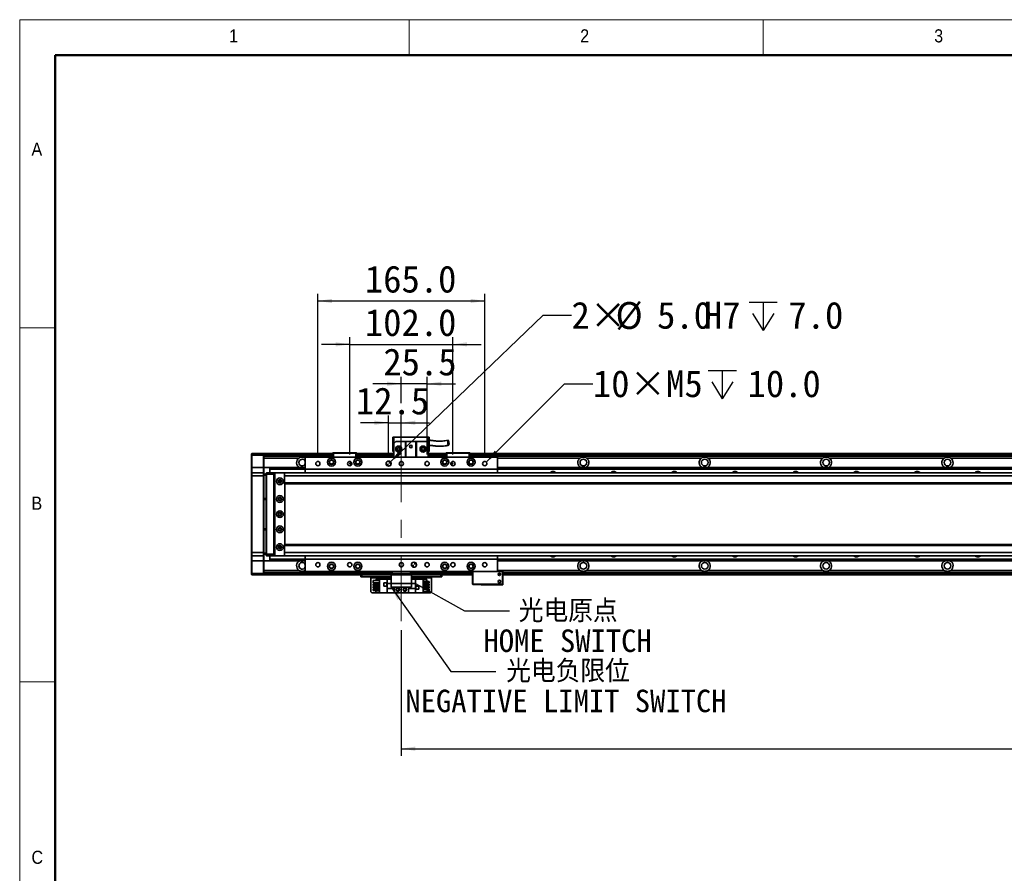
# Model space of a CAD drawing. Header units: millimetres. Extents: x 35 to 2905, y 35 to 2044.
# Tile 2 of 9: x 35 to 1008, y 1200 to 2044. Entities that reach past the tile are written whole.
import ezdxf

# ---------------------------------------------------------------- set-up
doc = ezdxf.new("R2010")
doc.units = ezdxf.units.MM
doc.header["$LTSCALE"] = 7
doc.linetypes.add('CENTERX2', pattern=[20.32, 12.7, -2.54, 2.54, -2.54])
doc.layers.add('黑色实线', color=7, linetype='Continuous')
doc.styles.add('SLDTEXTSTYLE1', font='Gothic.ttf', dxfattribs={"width": 0.913})
doc.styles.add('SLDTEXTSTYLE8', font='txt')
doc.styles.add('SLDTEXTSTYLE9', font='txt', dxfattribs={"bigfont": 'bigfont'})
doc.dimstyles.new('SLDDIMSTYLE0', dxfattribs={"dimtxt": 26.6, "dimasz": 14, "dimexe": 0, "dimexo": 0.0625, "dimgap": 6.65, "dimtad": 2, "dimdec": 1, "dimrnd": 1e-09, "dimzin": 4, "dimdsep": 46, "dimtxsty": 'SLDTEXTSTYLE8', "dimsah": 1, "dimcen": 0.09, "dimadec": 0, "dimazin": 1, "dimtfac": 1, "dimtdec": 1, "dimtmove": 0, "dimatfit": 0, "dimfxl": 0, "dimfrac": 2, "dimtolj": 1, "dimtzin": 12, "dimarcsym": 0})
doc.dimstyles.new('SLDDIMSTYLE1', dxfattribs={"dimtxt": 26.6, "dimasz": 14, "dimexe": 0, "dimexo": 0.0625, "dimgap": 6.65, "dimtad": 2, "dimdec": 1, "dimrnd": 1e-09, "dimzin": 12, "dimdsep": 46, "dimtxsty": 'SLDTEXTSTYLE8', "dimsah": 1, "dimcen": 0.09, "dimadec": 0, "dimazin": 3, "dimtfac": 1, "dimtdec": 1, "dimtmove": 0, "dimatfit": 0, "dimfxl": 0, "dimfrac": 2, "dimtolj": 1, "dimtzin": 12, "dimarcsym": 0})
doc.dimstyles.new('SLDDIMSTYLE3', dxfattribs={"dimtxt": 0.18, "dimasz": 14, "dimexe": 0, "dimexo": 0.0625, "dimgap": 0, "dimtad": 0, "dimtih": 1, "dimtoh": 1, "dimdec": 0, "dimrnd": 1e-09, "dimzin": 0, "dimdsep": 46, "dimtxsty": 'Standard', "dimsah": 1, "dimcen": 0.09, "dimadec": 0, "dimazin": 0, "dimtfac": 14, "dimtdec": 0, "dimtofl": 0, "dimtmove": 0, "dimatfit": 3, "dimfxl": 0, "dimfrac": 2, "dimtolj": 1, "dimtzin": 0, "dimarcsym": 0})
doc.dimstyles.new('SLDDIMSTYLE4', dxfattribs={"dimtxt": 26.6, "dimasz": 14, "dimexe": 0, "dimexo": 0.0625, "dimgap": 6.65, "dimtad": 2, "dimdec": 1, "dimrnd": 1e-09, "dimzin": 4, "dimdsep": 46, "dimtxsty": 'SLDTEXTSTYLE8', "dimsah": 1, "dimcen": 0.09, "dimadec": 0, "dimazin": 1, "dimtfac": 1, "dimtdec": 1, "dimtofl": 0, "dimtmove": 0, "dimatfit": 3, "dimfxl": 0, "dimfrac": 2, "dimtolj": 1, "dimtzin": 12, "dimarcsym": 0})
doc.dimstyles.new('SLDDIMSTYLE5', dxfattribs={"dimtxt": 26.6, "dimasz": 14, "dimexe": 0, "dimexo": 0.0625, "dimgap": 6.65, "dimtad": 0, "dimtih": 1, "dimtoh": 1, "dimdec": 1, "dimrnd": 1e-09, "dimzin": 4, "dimdsep": 46, "dimtxsty": 'SLDTEXTSTYLE8', "dimsah": 1, "dimcen": 0, "dimadec": 0, "dimazin": 1, "dimtfac": 1, "dimtdec": 1, "dimtofl": 0, "dimtmove": 0, "dimatfit": 3, "dimfxl": 0, "dimfrac": 2, "dimtolj": 1, "dimtzin": 12, "dimarcsym": 0})
doc.dimstyles.new('SLDDIMSTYLE6', dxfattribs={"dimtxt": 26.6, "dimasz": 14, "dimexe": 0, "dimexo": 0.0625, "dimgap": 6.65, "dimtad": 0, "dimtih": 1, "dimtoh": 1, "dimdec": 1, "dimrnd": 1e-09, "dimzin": 12, "dimdsep": 46, "dimtxsty": 'SLDTEXTSTYLE8', "dimsah": 1, "dimcen": 0, "dimadec": 0, "dimazin": 3, "dimtfac": 1, "dimtdec": 1, "dimtofl": 0, "dimtmove": 0, "dimatfit": 3, "dimfxl": 0, "dimfrac": 2, "dimtolj": 1, "dimtzin": 12, "dimarcsym": 0})

# ---------------------------------------------------------------- blocks, each defined once
blk = doc.blocks.new('_D_7')
at = {"layer": '黑色实线'}
for p, q in [((399.79, 1645.6), (371.79, 1645.6)), ((399.79, 1614.07), (399.79, 1652.6)), ((399.79, 1645.6), (412.29, 1645.6)), ((412.29, 1614.07), (412.29, 1652.6)), ((412.29, 1645.6), (440.29, 1645.6))]:
    blk.add_line(p, q, dxfattribs=at)
for points in [[(399.79, 1645.6), (385.79, 1647.7), (385.79, 1643.5)], [(412.29, 1645.6), (426.29, 1643.5), (426.29, 1647.7)]]:
    blk.add_solid(points, dxfattribs=at)
at = {"layer": '黑色实线', "insert": (367.43, 1680.5), "char_height": 26.6, "attachment_point": 1, "style": 'SLDTEXTSTYLE8'}
blk.add_mtext('12.5', dxfattribs=at)
blk = doc.blocks.new('_D_8')
at = {"layer": '黑色实线'}
for p, q in [((412.29, 1684.13), (384.29, 1684.13)), ((412.29, 1665.02), (412.29, 1691.13)), ((437.79, 1684.13), (412.29, 1684.13)), ((437.79, 1614.07), (437.79, 1691.13)), ((437.79, 1684.13), (465.79, 1684.13))]:
    blk.add_line(p, q, dxfattribs=at)
for points in [[(412.29, 1684.13), (398.29, 1686.23), (398.29, 1682.03)], [(437.79, 1684.13), (451.79, 1682.03), (451.79, 1686.23)]]:
    blk.add_solid(points, dxfattribs=at)
at = {"layer": '黑色实线', "insert": (394.52, 1719.04), "char_height": 26.6, "attachment_point": 1, "style": 'SLDTEXTSTYLE8'}
blk.add_mtext('25.5', dxfattribs=at)
blk = doc.blocks.new('_D_9')
at = {"layer": '黑色实线'}
for p, q in [((361.29, 1723.07), (333.29, 1723.07)), ((361.29, 1614.07), (361.29, 1730.07)), ((361.29, 1723.07), (463.29, 1723.07)), ((463.29, 1614.07), (463.29, 1730.07)), ((463.29, 1723.07), (491.29, 1723.07))]:
    blk.add_line(p, q, dxfattribs=at)
for points in [[(361.29, 1723.07), (347.29, 1725.17), (347.29, 1720.97)], [(463.29, 1723.07), (477.29, 1720.97), (477.29, 1725.17)]]:
    blk.add_solid(points, dxfattribs=at)
at = {"layer": '黑色实线', "insert": (376.3, 1757.97), "char_height": 26.6, "attachment_point": 1, "style": 'SLDTEXTSTYLE8'}
blk.add_mtext('102.0', dxfattribs=at)
blk = doc.blocks.new('_D_10')
at = {"layer": '黑色实线'}
for p, q in [((329.79, 1614.07), (329.79, 1772.99)), ((494.79, 1614.07), (494.79, 1772.99)), ((329.79, 1765.99), (494.79, 1765.99))]:
    blk.add_line(p, q, dxfattribs=at)
for points in [[(329.79, 1765.99), (343.79, 1763.89), (343.79, 1768.09)], [(494.79, 1765.99), (480.79, 1768.09), (480.79, 1763.89)]]:
    blk.add_solid(points, dxfattribs=at)
at = {"layer": '黑色实线', "insert": (376.3, 1800.9), "char_height": 26.6, "attachment_point": 1, "style": 'SLDTEXTSTYLE8'}
blk.add_mtext('165.0', dxfattribs=at)
blk = doc.blocks.new('SW_SYMBOL_HOLE_DEPTH')
at = {"layer": '黑色实线', "color": 0}
for p, q in [((0, 6125), (5600, 6125)), ((2800, 6125), (2800, 525)), ((700, 3885), (2800, 525)), ((4900, 3885), (2800, 525))]:
    blk.add_line(p, q, dxfattribs=at)
blk = doc.blocks.new('_D_16')
at = {"layer": '黑色实线'}
for p, q in [((401.59, 1606.91), (552.58, 1751.88)), ((552.58, 1751.88), (580.58, 1751.88))]:
    blk.add_line(p, q, dxfattribs=at)
blk.add_solid([(401.59, 1606.91), (413.14, 1615.09), (410.23, 1618.12)], dxfattribs=at)
at = {"layer": '黑色实线', "xscale": 0.004985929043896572, "yscale": 0.004985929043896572, "zscale": 0.004985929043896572}
blk.add_blockref('SW_SYMBOL_HOLE_DEPTH', (756.08, 1734.16), dxfattribs=at)
at = {"layer": '黑色实线', "char_height": 26.6, "attachment_point": 1, "style": 'SLDTEXTSTYLE8'}
for s, insert in [('2×', (580.58, 1765.17)), ('%%c', (624.1, 1764.91)), ('5.0', (665.2, 1765.17)), ('H7', (711.53, 1765.17)), ('7.0', (795.02, 1765.17))]:
    blk.add_mtext(s, dxfattribs=dict(at, insert=insert))
blk = doc.blocks.new('_D_17')
at = {"layer": '黑色实线'}
for p, q in [((496.27, 1606.67), (573.74, 1684.13)), ((573.74, 1684.13), (601.74, 1684.13))]:
    blk.add_line(p, q, dxfattribs=at)
blk.add_solid([(496.27, 1606.67), (507.66, 1615.08), (504.69, 1618.05)], dxfattribs=at)
at = {"layer": '黑色实线', "xscale": 0.004985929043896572, "yscale": 0.004985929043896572, "zscale": 0.004985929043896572}
blk.add_blockref('SW_SYMBOL_HOLE_DEPTH', (715.71, 1666.53), dxfattribs=at)
at = {"layer": '黑色实线', "char_height": 26.6, "attachment_point": 1, "style": 'SLDTEXTSTYLE8'}
for s, insert in [('10×M5', (601.74, 1697.53)), ('10.0', (754.65, 1697.53))]:
    blk.add_mtext(s, dxfattribs=dict(at, insert=insert))
blk = doc.blocks.new('_D_19')
at = {"layer": '黑色实线'}
for p, q in [((412.29, 1440.55), (412.29, 1316.38)), ((1972.29, 1408.18), (1972.29, 1316.38)), ((412.29, 1323.38), (1972.29, 1323.38))]:
    blk.add_line(p, q, dxfattribs=at)
for points in [[(412.29, 1323.38), (426.29, 1321.28), (426.29, 1325.48)], [(1972.29, 1323.38), (1958.29, 1325.48), (1958.29, 1321.28)]]:
    blk.add_solid(points, dxfattribs=at)
at = {"layer": '黑色实线', "insert": (1134.23, 1358.28), "char_height": 26.6, "attachment_point": 1, "style": 'SLDTEXTSTYLE8'}
blk.add_mtext('1560.0', dxfattribs=at)
blk = doc.blocks.new('SW_NOTE_7')
at = {"layer": '黑色实线', "color": 0, "char_height": 22.225, "attachment_point": 2}
for s, insert, style in [('光电原点', (57.99, 11.05), 'SLDTEXTSTYLE9'), ('HOME SWITCH', (57.4, -18.34), 'SLDTEXTSTYLE8')]:
    blk.add_mtext(s, dxfattribs=dict(at, insert=insert, style=style))
blk = doc.blocks.new('SW_NOTE_8')
at = {"layer": '黑色实线', "color": 0, "char_height": 22.225, "attachment_point": 2}
for s, insert, style in [('光电负限位', (71.53, 11.27), 'SLDTEXTSTYLE9'), ('NEGATIVE LIMIT SWITCH', (69.47, -18.12), 'SLDTEXTSTYLE8')]:
    blk.add_mtext(s, dxfattribs=dict(at, insert=insert, style=style))
blk = doc.blocks.new('SW_DOWELSYMBOL_0')
at = {"linetype": 'Continuous', "lineweight": 18}
h = blk.add_hatch(color=0, dxfattribs=at)
edge = h.paths.add_edge_path(flags=0)
edge.add_arc((0, 0), 2.5, 180, 270)
edge.add_line((0, -2.5), (0, 0))
edge.add_line((0, 0), (-2.5, 0))
h = blk.add_hatch(color=0, dxfattribs=at)
edge = h.paths.add_edge_path(flags=0)
edge.add_arc((0, 0), 2.5, 0, 90)
edge.add_line((0, 2.5), (0, 0))
edge.add_line((0, 0), (2.5, 0))
at = {"layer": '黑色实线', "color": 0}
blk.add_circle((0, 0), 2.5, dxfattribs=at)
blk = doc.blocks.new('SW_DOWELSYMBOL_1')
at = {"linetype": 'Continuous', "lineweight": 18}
h = blk.add_hatch(color=0, dxfattribs=at)
edge = h.paths.add_edge_path(flags=0)
edge.add_arc((0, 0), 2.5, 180, 270)
edge.add_line((0, -2.5), (0, 0))
edge.add_line((0, 0), (-2.5, 0))
h = blk.add_hatch(color=0, dxfattribs=at)
edge = h.paths.add_edge_path(flags=0)
edge.add_arc((0, 0), 2.5, 0, 90)
edge.add_line((0, 2.5), (0, 0))
edge.add_line((0, 0), (2.5, 0))
at = {"layer": '黑色实线', "color": 0}
blk.add_circle((0, 0), 2.5, dxfattribs=at)

msp = doc.modelspace()

# ---------------------------------------------------------------- linework, layer by layer
at = {"color": 7, "linetype": 'Continuous', "lineweight": 18}
for p, q in [((2905, 2044), (35, 2044)), ((35, 2044), (35, 35)), ((420, 2009), (420, 2044)), ((770, 2044), (770, 2009)), ((70, 2009), (2870, 2009)), ((70, 2009), (70, 70)), ((70, 1739.5), (35, 1739.5)), ((35, 1389.5), (70, 1389.5))]:
    msp.add_line(p, q, dxfattribs=at)
at = {"color": 7, "linetype": 'Continuous', "lineweight": 50}
for p, q in [((2870, 2009), (70, 2009)), ((70, 2009), (70, 70))]:
    msp.add_line(p, q, dxfattribs=at)
at = {"color": 7, "linetype": 'Continuous', "lineweight": 35}
for p, q in [((403.79, 1631.48), (404.79, 1631.48)), ((403.79, 1631.48), (403.79, 1617.08)), ((404.79, 1625.08), (404.79, 1631.48)), ((404.79, 1631.48), (438.79, 1631.48)), ((406.79, 1627.08), (404.79, 1625.08)), ((406.79, 1627.08), (416.29, 1627.08)), ((416.29, 1611.68), (416.29, 1627.08)), ((416.29, 1627.08), (416.79, 1627.08)), ((416.79, 1627.08), (416.79, 1611.68)), ((426.79, 1627.08), (416.79, 1627.08)), ((426.79, 1611.68), (426.79, 1627.08)), ((426.79, 1627.08), (427.29, 1627.08)), ((427.29, 1627.08), (427.29, 1611.68)), ((427.29, 1627.08), (436.79, 1627.08)), ((438.79, 1625.08), (436.79, 1627.08)), ((438.79, 1631.48), (439.79, 1631.48)), ((438.79, 1631.48), (438.79, 1625.08)), ((439.79, 1617.08), (439.79, 1631.48)), ((403.79, 1617.08), (404.79, 1617.08)), ((404.79, 1625.08), (404.79, 1611.68)), ((438.79, 1625.08), (438.79, 1611.68)), ((438.79, 1617.08), (439.79, 1617.08)), ((264.29, 1614.88), (264.59, 1615.18)), ((264.29, 1613.68), (264.29, 1614.88)), ((264.29, 1613.68), (264.59, 1613.68)), ((264.29, 1601.18), (264.29, 1613.68)), ((264.59, 1615.18), (264.59, 1613.68)), ((264.59, 1615.18), (275.99, 1615.18)), ((275.99, 1613.68), (264.59, 1613.68)), ((264.59, 1613.68), (264.59, 1601.18)), ((275.99, 1613.68), (275.99, 1615.18)), ((275.99, 1615.18), (276.29, 1614.88)), ((275.99, 1613.68), (276.29, 1613.68)), ((275.99, 1601.18), (275.99, 1613.68)), ((344.29, 1615.18), (276.29, 1615.18)), ((276.29, 1615.18), (276.29, 1614.88)), ((276.29, 1614.88), (276.29, 1613.68)), ((344.29, 1614.68), (276.29, 1614.68)), ((276.29, 1613.68), (276.29, 1601.18)), ((344.29, 1612.68), (276.29, 1612.68)), ((311.12, 1610.68), (276.29, 1610.68)), ((317.29, 1611.68), (317.29, 1599.68)), ((507.29, 1611.68), (317.29, 1611.68)), ((344.29, 1615.38), (344.59, 1615.68)), ((344.29, 1611.68), (344.29, 1615.38)), ((345.29, 1615.38), (344.29, 1615.38)), ((344.59, 1615.68), (345.41, 1615.68)), ((345.29, 1615.38), (345.41, 1615.68)), ((367.29, 1615.38), (345.29, 1615.38)), ((345.29, 1615.38), (345.29, 1611.68)), ((345.41, 1615.68), (367.16, 1615.68)), ((367.16, 1615.68), (367.99, 1615.68)), ((367.29, 1615.38), (367.16, 1615.68)), ((368.29, 1615.38), (367.29, 1615.38)), ((367.29, 1611.68), (367.29, 1615.38)), ((367.99, 1615.68), (368.29, 1615.38)), ((368.29, 1615.38), (368.29, 1611.68)), ((404.79, 1615.18), (368.29, 1615.18)), ((368.29, 1614.98), (404.79, 1614.98)), ((368.29, 1614.78), (404.79, 1614.78)), ((404.79, 1614.68), (368.29, 1614.68)), ((404.79, 1612.68), (368.29, 1612.68)), ((456.29, 1615.18), (438.79, 1615.18)), ((438.79, 1614.98), (456.29, 1614.98)), ((438.79, 1614.78), (456.29, 1614.78)), ((456.29, 1614.68), (438.79, 1614.68)), ((456.29, 1612.68), (438.79, 1612.68)), ((456.29, 1615.38), (456.59, 1615.68)), ((456.29, 1611.68), (456.29, 1615.38)), ((457.29, 1615.38), (456.29, 1615.38)), ((456.59, 1615.68), (457.41, 1615.68)), ((457.29, 1615.38), (457.41, 1615.68)), ((457.29, 1615.38), (457.29, 1611.68)), ((479.29, 1615.38), (457.29, 1615.38)), ((457.41, 1615.68), (479.16, 1615.68)), ((479.16, 1615.68), (479.99, 1615.68)), ((479.29, 1615.38), (479.16, 1615.68)), ((479.29, 1611.68), (479.29, 1615.38)), ((480.29, 1615.38), (479.29, 1615.38)), ((479.99, 1615.68), (480.29, 1615.38)), ((480.29, 1615.38), (480.29, 1611.68)), ((1904.29, 1615.18), (480.29, 1615.18)), ((480.29, 1614.98), (1904.29, 1614.98)), ((480.29, 1614.78), (1904.29, 1614.78)), ((1904.29, 1614.68), (480.29, 1614.68)), ((1904.29, 1612.68), (480.29, 1612.68)), ((507.29, 1611.68), (507.29, 1599.68)), ((709.12, 1610.68), (595.46, 1610.68)), ((829.12, 1610.68), (715.46, 1610.68)), ((949.12, 1610.68), (835.46, 1610.68)), ((1069.12, 1610.68), (955.46, 1610.68)), ((264.29, 1601.18), (264.59, 1601.18)), ((264.29, 1595.88), (264.29, 1601.18)), ((264.59, 1601.18), (264.59, 1596.18)), ((275.99, 1601.18), (264.59, 1601.18)), ((275.99, 1596.18), (275.99, 1601.18)), ((275.99, 1601.18), (276.29, 1601.18)), ((276.29, 1601.18), (276.29, 1595.88)), ((282.29, 1601.18), (276.29, 1601.18)), ((282.29, 1601.18), (317.29, 1601.18)), ((282.29, 1601.18), (282.29, 1600.88)), ((282.29, 1600.88), (317.29, 1600.88)), ((282.29, 1600.88), (282.29, 1599.99)), ((282.29, 1599.99), (317.29, 1599.99)), ((282.29, 1599.99), (282.29, 1599.69)), ((282.29, 1599.69), (317.29, 1599.69)), ((282.29, 1599.69), (282.29, 1596.18)), ((316.57, 1601.18), (317.29, 1601.57)), ((507.29, 1599.68), (317.29, 1599.68)), ((317.29, 1599.68), (317.29, 1596.18)), ((507.29, 1601.18), (1877.29, 1601.18)), ((507.29, 1600.88), (1877.29, 1600.88)), ((507.29, 1599.99), (1877.29, 1599.99)), ((507.29, 1599.69), (1877.29, 1599.69)), ((507.29, 1599.68), (507.29, 1596.18)), ((264.59, 1596.18), (264.29, 1595.88)), ((264.29, 1593.18), (264.29, 1595.88)), ((264.29, 1517.18), (264.29, 1593.18)), ((264.59, 1593.18), (264.29, 1593.18)), ((264.59, 1596.18), (264.59, 1593.18)), ((264.59, 1596.18), (275.99, 1596.18)), ((264.59, 1593.18), (264.59, 1517.18)), ((275.99, 1593.18), (264.59, 1593.18)), ((275.99, 1593.18), (275.99, 1596.18)), ((275.99, 1596.18), (276.29, 1595.88)), ((275.99, 1517.18), (275.99, 1593.18)), ((275.99, 1593.18), (276.29, 1593.18)), ((276.29, 1595.88), (276.29, 1593.18)), ((276.29, 1594.68), (278.79, 1594.68)), ((278.79, 1593.68), (276.29, 1593.68)), ((276.29, 1593.18), (276.29, 1517.18)), ((278.79, 1595.88), (279.09, 1596.18)), ((278.79, 1594.68), (278.79, 1595.88)), ((278.79, 1594.68), (279.09, 1594.68)), ((278.79, 1515.68), (278.79, 1594.68)), ((279.09, 1596.18), (279.09, 1594.68)), ((279.09, 1596.18), (286.29, 1596.18)), ((279.09, 1594.68), (279.09, 1515.68)), ((286.29, 1594.68), (279.09, 1594.68)), ((286.29, 1596.18), (286.29, 1594.68)), ((286.29, 1596.18), (287.79, 1596.18)), ((287.49, 1595.88), (286.29, 1595.88)), ((286.29, 1594.68), (286.29, 1515.68)), ((287.29, 1594.18), (286.79, 1594.18)), ((286.79, 1594.18), (286.79, 1516.18)), ((287.79, 1596.18), (287.29, 1595.68)), ((287.29, 1595.68), (287.29, 1514.68)), ((296.79, 1596.18), (287.79, 1596.18)), ((293.43, 1588.18), (291.14, 1588.18)), ((297.29, 1595.68), (296.79, 1596.18)), ((2087.79, 1596.18), (296.79, 1596.18)), ((296.79, 1595.54), (296.79, 1593.18)), ((2087.79, 1593.18), (296.79, 1593.18)), ((296.79, 1593.18), (296.79, 1586.18)), ((297.29, 1595.54), (297.29, 1595.68)), ((2087.79, 1586.18), (296.79, 1586.18)), ((296.79, 1586.18), (296.79, 1585.18)), ((296.79, 1585.18), (2087.79, 1585.18)), ((297.29, 1525.18), (297.29, 1585.18)), ((276.29, 1570.68), (278.79, 1570.68)), ((278.79, 1569.68), (276.29, 1569.68)), ((276.29, 1540.68), (278.79, 1540.68)), ((278.79, 1539.68), (276.29, 1539.68)), ((291.14, 1522.18), (293.43, 1522.18)), ((2087.79, 1525.18), (296.79, 1525.18)), ((296.79, 1525.18), (296.79, 1524.18)), ((2087.79, 1524.18), (296.79, 1524.18)), ((296.79, 1524.18), (296.79, 1517.18)), ((264.59, 1517.18), (264.29, 1517.18)), ((264.29, 1514.48), (264.29, 1517.18)), ((264.59, 1514.18), (264.29, 1514.48)), ((264.29, 1509.18), (264.29, 1514.48)), ((264.59, 1509.18), (264.29, 1509.18)), ((264.29, 1496.68), (264.29, 1509.18)), ((264.59, 1517.18), (275.99, 1517.18)), ((264.59, 1517.18), (264.59, 1514.18)), ((275.99, 1514.18), (264.59, 1514.18)), ((264.59, 1514.18), (264.59, 1509.18)), ((275.99, 1509.18), (264.59, 1509.18)), ((264.59, 1509.18), (264.59, 1496.68)), ((275.99, 1517.18), (276.29, 1517.18)), ((275.99, 1514.18), (275.99, 1517.18)), ((275.99, 1514.18), (276.29, 1514.48)), ((275.99, 1509.18), (275.99, 1514.18)), ((276.29, 1509.18), (275.99, 1509.18)), ((275.99, 1496.68), (275.99, 1509.18)), ((276.29, 1517.18), (276.29, 1514.48)), ((276.29, 1516.68), (278.79, 1516.68)), ((278.79, 1515.68), (276.29, 1515.68)), ((276.29, 1514.48), (276.29, 1509.18)), ((282.29, 1509.19), (276.29, 1509.19)), ((276.29, 1509.18), (276.29, 1496.68)), ((278.79, 1515.68), (279.09, 1515.68)), ((278.79, 1514.48), (278.79, 1515.68)), ((278.79, 1514.48), (279.09, 1514.18)), ((279.09, 1515.68), (286.29, 1515.68)), ((279.09, 1515.68), (279.09, 1514.18)), ((286.29, 1514.18), (279.09, 1514.18)), ((282.29, 1514.18), (282.29, 1510.67)), ((282.29, 1510.67), (317.29, 1510.67)), ((282.29, 1510.67), (282.29, 1510.38)), ((282.29, 1510.38), (317.29, 1510.38)), ((282.29, 1510.38), (282.29, 1509.48)), ((282.29, 1509.48), (317.29, 1509.48)), ((282.29, 1509.48), (282.29, 1509.19)), ((282.29, 1509.19), (317.29, 1509.19)), ((286.29, 1515.68), (286.29, 1514.18)), ((286.29, 1514.48), (287.49, 1514.48)), ((287.79, 1514.18), (286.29, 1514.18)), ((286.79, 1516.18), (287.29, 1516.18)), ((287.29, 1514.68), (287.79, 1514.18)), ((287.79, 1514.18), (296.79, 1514.18)), ((2087.79, 1517.18), (296.79, 1517.18)), ((296.79, 1517.18), (296.79, 1514.82)), ((296.79, 1514.18), (297.29, 1514.68)), ((2087.79, 1514.18), (296.79, 1514.18)), ((297.29, 1514.68), (297.29, 1514.82)), ((316.57, 1509.19), (317.29, 1508.79)), ((317.29, 1514.18), (317.29, 1510.68)), ((507.29, 1510.68), (317.29, 1510.68)), ((317.29, 1510.68), (317.29, 1498.68)), ((507.29, 1514.18), (507.29, 1510.68)), ((507.29, 1510.68), (507.29, 1498.68)), ((507.29, 1510.67), (1877.29, 1510.67)), ((507.29, 1510.38), (1877.29, 1510.38)), ((507.29, 1509.48), (1877.29, 1509.48)), ((507.29, 1509.19), (1877.29, 1509.19)), ((311.12, 1499.69), (276.29, 1499.69)), ((709.12, 1499.69), (595.46, 1499.69)), ((829.12, 1499.69), (715.46, 1499.69)), ((949.12, 1499.69), (835.46, 1499.69)), ((1069.12, 1499.69), (955.46, 1499.69)), ((264.59, 1496.68), (264.29, 1496.68)), ((264.29, 1495.48), (264.29, 1496.68)), ((264.59, 1495.18), (264.29, 1495.48)), ((264.59, 1496.68), (275.99, 1496.68)), ((264.59, 1496.68), (264.59, 1495.18)), ((275.99, 1495.18), (264.59, 1495.18)), ((276.29, 1496.68), (275.99, 1496.68)), ((275.99, 1495.18), (275.99, 1496.68)), ((276.29, 1495.48), (275.99, 1495.18)), ((402.29, 1497.69), (276.29, 1497.69)), ((276.29, 1496.68), (276.29, 1495.48)), ((276.29, 1495.48), (276.29, 1495.18)), ((402.29, 1495.18), (276.29, 1495.18)), ((507.29, 1498.68), (317.29, 1498.68)), ((372.29, 1493.18), (372.29, 1495.18)), ((373.29, 1493.18), (372.29, 1493.18)), ((373.29, 1495.18), (373.29, 1493.18)), ((402.29, 1493.18), (373.29, 1493.18)), ((382.29, 1493.18), (382.29, 1492.18)), ((382.29, 1478.38), (382.29, 1492.18)), ((384.59, 1489.74), (390.79, 1489.74)), ((384.59, 1487.24), (384.59, 1489.74)), ((386.99, 1490.68), (390.79, 1490.68)), ((386.99, 1489.74), (386.99, 1490.68)), ((390.79, 1477.38), (390.79, 1490.98)), ((390.79, 1490.98), (398.34, 1490.98)), ((398.34, 1490.98), (398.34, 1486.68)), ((402.29, 1490.98), (398.34, 1490.98)), ((402.29, 1496.68), (402.29, 1498.68)), ((403.29, 1496.68), (402.29, 1496.68)), ((402.29, 1495.18), (402.29, 1496.68)), ((422.29, 1495.18), (402.29, 1495.18)), ((402.29, 1495.18), (402.29, 1486.68)), ((403.29, 1498.68), (403.29, 1496.68)), ((421.29, 1496.68), (403.29, 1496.68)), ((421.29, 1496.68), (421.29, 1498.68)), ((422.29, 1496.68), (421.29, 1496.68)), ((422.29, 1498.68), (422.29, 1496.68)), ((482.79, 1497.69), (422.29, 1497.69)), ((422.29, 1496.68), (422.29, 1495.18)), ((422.29, 1495.18), (422.29, 1486.68)), ((482.79, 1495.18), (422.29, 1495.18)), ((451.29, 1493.18), (422.29, 1493.18)), ((426.24, 1490.98), (422.29, 1490.98)), ((426.24, 1486.68), (426.24, 1490.98)), ((433.79, 1490.98), (426.24, 1490.98)), ((433.79, 1490.98), (433.79, 1477.38)), ((437.59, 1490.68), (433.79, 1490.68)), ((437.59, 1490.68), (437.59, 1488.74)), ((442.29, 1492.18), (442.29, 1493.18)), ((442.29, 1492.18), (442.29, 1478.38)), ((451.29, 1493.18), (451.29, 1495.18)), ((452.29, 1493.18), (451.29, 1493.18)), ((452.29, 1495.18), (452.29, 1493.18)), ((483.09, 1498.68), (482.79, 1498.38)), ((483.09, 1498.38), (482.79, 1498.38)), ((482.79, 1485.98), (482.79, 1498.38)), ((483.09, 1498.38), (483.21, 1498.68)), ((512.49, 1498.38), (483.09, 1498.38)), ((483.09, 1498.38), (483.09, 1485.98)), ((507.29, 1498.98), (512.79, 1498.98)), ((507.29, 1498.68), (512.36, 1498.68)), ((510.43, 1495.18), (508.14, 1495.18)), ((512.49, 1498.38), (512.36, 1498.68)), ((512.36, 1498.68), (512.49, 1498.68)), ((512.79, 1498.38), (512.49, 1498.68)), ((512.49, 1485.98), (512.49, 1498.38)), ((512.79, 1498.38), (512.49, 1498.38)), ((512.79, 1498.38), (512.79, 1498.98)), ((512.79, 1498.38), (512.79, 1485.98)), ((1873.79, 1497.69), (512.79, 1497.69)), ((1873.79, 1495.18), (512.79, 1495.18)), ((384.59, 1487.24), (390.79, 1487.24)), ((384.59, 1486.2), (390.79, 1486.2)), ((384.59, 1484.7), (384.59, 1486.2)), ((384.59, 1484.7), (390.79, 1484.7)), ((384.59, 1482.16), (384.59, 1483.66)), ((384.59, 1483.66), (390.79, 1483.66)), ((384.59, 1482.16), (390.79, 1482.16)), ((384.59, 1479.62), (384.59, 1481.12)), ((384.59, 1481.12), (390.79, 1481.12)), ((386.99, 1486.2), (386.99, 1487.24)), ((386.99, 1483.66), (386.99, 1484.7)), ((386.99, 1481.12), (386.99, 1482.16)), ((398.09, 1487.28), (394.89, 1487.28)), ((394.89, 1487.28), (394.89, 1484.08)), ((394.89, 1484.08), (398.09, 1484.08)), ((394.99, 1487.18), (394.99, 1484.18)), ((397.99, 1487.18), (394.99, 1487.18)), ((394.99, 1484.18), (397.99, 1484.18)), ((397.99, 1484.18), (397.99, 1487.18)), ((398.09, 1484.08), (398.09, 1487.28)), ((402.29, 1486.68), (398.34, 1486.68)), ((398.34, 1481.68), (398.34, 1486.68)), ((398.34, 1481.68), (405.29, 1481.68)), ((398.34, 1481.68), (398.34, 1477.38)), ((402.29, 1486.68), (422.29, 1486.68)), ((402.29, 1483.18), (402.29, 1486.68)), ((422.29, 1483.18), (402.29, 1483.18)), ((405.29, 1483.18), (405.29, 1481.68)), ((405.29, 1477.38), (405.29, 1481.68)), ((412.29, 1477.38), (412.29, 1483.18)), ((419.29, 1481.68), (419.29, 1483.18)), ((419.29, 1481.68), (426.24, 1481.68)), ((419.29, 1481.68), (419.29, 1477.38)), ((426.24, 1486.68), (422.29, 1486.68)), ((422.29, 1486.68), (422.29, 1483.18)), ((426.24, 1486.68), (426.24, 1481.68)), ((426.24, 1477.38), (426.24, 1481.68)), ((429.69, 1484.28), (426.49, 1484.28)), ((426.49, 1484.28), (426.49, 1481.08)), ((426.49, 1481.08), (429.69, 1481.08)), ((426.59, 1484.18), (426.59, 1481.18)), ((429.59, 1484.18), (426.59, 1484.18)), ((426.59, 1481.18), (429.59, 1481.18)), ((429.59, 1481.18), (429.59, 1484.18)), ((429.69, 1481.08), (429.69, 1484.28)), ((439.99, 1488.74), (433.79, 1488.74)), ((439.99, 1487.24), (433.79, 1487.24)), ((439.99, 1486.2), (433.79, 1486.2)), ((439.99, 1484.7), (433.79, 1484.7)), ((439.99, 1483.66), (433.79, 1483.66)), ((439.99, 1482.16), (433.79, 1482.16)), ((439.99, 1481.12), (433.79, 1481.12)), ((437.59, 1487.24), (437.59, 1486.2)), ((437.59, 1484.7), (437.59, 1483.66)), ((437.59, 1482.16), (437.59, 1481.12)), ((439.99, 1488.74), (439.99, 1487.24)), ((439.99, 1486.2), (439.99, 1484.7)), ((439.99, 1483.66), (439.99, 1482.16)), ((439.99, 1481.12), (439.99, 1478.62)), ((482.79, 1485.98), (483.09, 1485.98)), ((483.09, 1485.68), (482.79, 1485.98)), ((483.09, 1485.98), (512.49, 1485.98)), ((483.09, 1485.98), (483.21, 1485.68)), ((483.21, 1485.68), (483.09, 1485.68)), ((512.36, 1485.68), (483.21, 1485.68)), ((491.29, 1485.38), (491.29, 1485.68)), ((491.29, 1485.38), (512.79, 1485.38)), ((512.49, 1485.98), (512.36, 1485.68)), ((512.49, 1485.68), (512.36, 1485.68)), ((512.49, 1485.98), (512.79, 1485.98)), ((512.79, 1485.98), (512.49, 1485.68)), ((512.79, 1485.38), (512.79, 1485.98)), ((382.29, 1478.38), (383.29, 1477.38)), ((390.79, 1477.38), (383.29, 1477.38)), ((384.59, 1479.62), (390.79, 1479.62)), ((386.99, 1477.68), (386.99, 1479.62)), ((386.99, 1477.68), (390.79, 1477.68)), ((390.79, 1477.38), (398.34, 1477.38)), ((398.34, 1477.38), (405.29, 1477.38)), ((412.29, 1477.38), (405.29, 1477.38)), ((412.29, 1477.38), (419.29, 1477.38)), ((419.29, 1477.38), (426.24, 1477.38)), ((433.79, 1477.38), (426.24, 1477.38)), ((439.99, 1478.62), (433.79, 1478.62)), ((437.59, 1477.68), (433.79, 1477.68)), ((441.29, 1477.38), (433.79, 1477.38)), ((437.59, 1478.62), (437.59, 1477.68)), ((441.29, 1477.38), (442.29, 1478.38))]:
    msp.add_line(p, q, dxfattribs=at)
at = {"color": 8, "linetype": 'Continuous', "lineweight": 35}
for p, q in [((344.29, 1614.18), (276.29, 1614.18)), ((404.79, 1614.18), (368.29, 1614.18)), ((456.29, 1614.18), (438.79, 1614.18)), ((1904.29, 1614.18), (480.29, 1614.18)), ((589.12, 1610.68), (507.29, 1610.68)), ((589.12, 1499.69), (507.29, 1499.69)), ((402.29, 1496.18), (276.29, 1496.18)), ((382.29, 1492.18), (402.29, 1492.18)), ((482.79, 1496.18), (422.29, 1496.18)), ((422.29, 1492.18), (442.29, 1492.18)), ((510.43, 1496.18), (508.14, 1496.18)), ((1873.79, 1496.18), (512.79, 1496.18))]:
    msp.add_line(p, q, dxfattribs=at)
at = {"color": 7, "linetype": 'Continuous', "lineweight": 35, "flags": 128}
msp.add_lwpolyline([(318.93, 1611.6), (318.93, 1611.92), (318.84, 1612.28), (318.62, 1612.52), (318.31, 1612.63), (317.89, 1612.67), (317.38, 1612.67), (316.83, 1612.67), (316.34, 1612.64), (315.96, 1612.53), (315.75, 1612.32), (315.66, 1612.02), (315.64, 1611.59), (315.64, 1611.51), (315.64, 1611.51)], dxfattribs=at)
at = {"color": 7, "linetype": 'Continuous', "lineweight": 35}
for centre, radius in [((409.79, 1619.58), 3), ((409.79, 1619.58), 1.7), ((409.79, 1619.58), 1.6), ((421.79, 1622.08), 1.25), ((433.79, 1619.58), 3), ((433.79, 1619.58), 1.7), ((433.79, 1619.58), 1.6), ((329.79, 1605.18), 2.1), ((343.29, 1606.68), 4), ((343.29, 1606.68), 2.25), ((343.29, 1606.68), 2), ((361.29, 1605.18), 2.1), ((369.29, 1606.68), 4), ((369.29, 1606.68), 2.25), ((369.29, 1606.68), 2), ((399.79, 1605.18), 2.5), ((412.29, 1605.18), 2.1), ((437.79, 1605.18), 2.1), ((455.29, 1606.68), 4), ((455.29, 1606.68), 2.25), ((455.29, 1606.68), 2), ((463.29, 1605.18), 2.1), ((481.29, 1606.68), 4), ((481.29, 1606.68), 2.25), ((481.29, 1606.68), 2), ((494.79, 1605.18), 2.1), ((592.29, 1606.18), 3.3), ((712.29, 1606.18), 3.3), ((832.29, 1606.18), 3.3), ((952.29, 1606.18), 3.3), ((292.29, 1587.68), 3.36), ((292.29, 1587.68), 1.7), ((292.29, 1587.68), 1.6), ((292.29, 1587.68), 1.25), ((292.29, 1570.18), 3.36), ((292.29, 1570.18), 1.7), ((292.29, 1570.18), 1.6), ((292.29, 1570.18), 1.25), ((292.29, 1555.18), 3.36), ((292.29, 1555.18), 1.7), ((292.29, 1555.18), 1.6), ((292.29, 1555.18), 1.25), ((292.29, 1540.18), 3.36), ((292.29, 1540.18), 1.7), ((292.29, 1540.18), 1.6), ((292.29, 1540.18), 1.25), ((292.29, 1522.68), 3.36), ((292.29, 1522.68), 1.7), ((292.29, 1522.68), 1.6), ((292.29, 1522.68), 1.25), ((329.79, 1505.18), 2.1), ((343.29, 1503.68), 4), ((343.29, 1503.68), 2.25), ((343.29, 1503.68), 2), ((361.29, 1505.18), 2.1), ((369.29, 1503.68), 4), ((369.29, 1503.68), 2.25), ((369.29, 1503.68), 2), ((412.29, 1505.18), 2.1), ((424.79, 1505.18), 2.5), ((437.79, 1505.18), 2.1), ((455.29, 1503.68), 4), ((455.29, 1503.68), 2.25), ((455.29, 1503.68), 2), ((463.29, 1505.18), 2.1), ((481.29, 1503.68), 4), ((481.29, 1503.68), 2.25), ((481.29, 1503.68), 2), ((494.79, 1505.18), 2.1), ((592.29, 1504.18), 3.3), ((712.29, 1504.18), 3.3), ((832.29, 1504.18), 3.3), ((952.29, 1504.18), 3.3), ((509.29, 1495.68), 1.25), ((509.29, 1488.68), 1.25), ((408.79, 1480.68), 1.75), ((408.79, 1480.68), 1.25), ((415.79, 1480.68), 1.75), ((415.79, 1480.68), 1.25)]:
    msp.add_circle(centre, radius, dxfattribs=at)
for centre, radius, start, end in [((314.29, 1606.18), 5.5, 125.18979, 245.50882), ((314.29, 1606.18), 3.3, 24.61998, 335.38002), ((592.29, 1606.18), 5.5, 125.18979, 245.50882), ((592.29, 1606.18), 5.5, 294.49118, 54.81021), ((712.29, 1606.18), 5.5, 125.18979, 245.50882), ((712.29, 1606.18), 5.5, 294.49118, 54.81021), ((832.29, 1606.18), 5.5, 125.18979, 245.50882), ((832.29, 1606.18), 5.5, 294.49118, 54.81021), ((952.29, 1606.18), 5.5, 125.18979, 245.50882), ((952.29, 1606.18), 5.5, 294.49118, 54.81021), ((562.29, 1593.68), 3.75, 41.91572, 138.08428), ((622.29, 1593.68), 3.75, 41.91572, 138.08428), ((682.29, 1593.68), 3.75, 41.91572, 138.08428), ((742.29, 1593.68), 3.75, 41.91572, 138.08428), ((802.29, 1593.68), 3.75, 41.91572, 138.08428), ((862.29, 1593.68), 3.75, 41.91572, 138.08428), ((922.29, 1593.68), 3.75, 41.91572, 138.08428), ((982.29, 1593.68), 3.75, 41.91572, 138.08428), ((314.29, 1504.18), 5.5, 114.49118, 234.81021), ((562.29, 1516.69), 3.75, 221.91572, 318.08428), ((592.29, 1504.18), 5.5, 114.49118, 234.81021), ((592.29, 1504.18), 5.5, 305.18979, 65.50882), ((622.29, 1516.69), 3.75, 221.91572, 318.08428), ((682.29, 1516.69), 3.75, 221.91572, 318.08428), ((712.29, 1504.18), 5.5, 114.49118, 234.81021), ((712.29, 1504.18), 5.5, 305.18979, 65.50882), ((742.29, 1516.69), 3.75, 221.91572, 318.08428), ((802.29, 1516.69), 3.75, 221.91572, 318.08428), ((832.29, 1504.18), 5.5, 114.49118, 234.81021), ((832.29, 1504.18), 5.5, 305.18979, 65.50882), ((862.29, 1516.69), 3.75, 221.91572, 318.08428), ((922.29, 1516.69), 3.75, 221.91572, 318.08428), ((952.29, 1504.18), 5.5, 114.49118, 234.81021), ((952.29, 1504.18), 5.5, 305.18979, 65.50882), ((982.29, 1516.69), 3.75, 221.91572, 318.08428), ((314.29, 1504.18), 3.3, 24.61998, 335.38002)]:
    msp.add_arc(centre, radius, start, end, dxfattribs=at)
for points, knots in [([(458.53, 1628.23), (457.48, 1628.07), (455.66, 1627.78), (453.29, 1627.41), (451.48, 1627.26), (449.89, 1627.24), (448.12, 1627.32), (446.27, 1627.54), (444.37, 1627.82), (442.85, 1628.05), (441.43, 1628.18), (440.48, 1628.23), (439.93, 1628.21), (439.79, 1628.2)], [0, 0, 0, 0, 0.17282, 0.301209, 0.394507, 0.462198, 0.550303, 0.67044, 0.754268, 0.853136, 0.912497, 0.977887, 1, 1, 1, 1]), ([(458.15, 1627.07), (458.17, 1627.32), (458.23, 1627.82), (458.4, 1628.22), (458.63, 1628.27), (458.86, 1627.99), (459.07, 1627.47), (459.26, 1626.78), (459.4, 1625.97), (459.48, 1625.13), (459.48, 1624.36), (459.41, 1623.74), (459.27, 1623.34), (459.07, 1623.26), (458.87, 1623.36), (458.68, 1623.71), (458.51, 1624.24), (458.36, 1624.97), (458.25, 1625.72), (458.17, 1626.26), (458.15, 1626.52), (458.13, 1626.6), (458.13, 1626.63), (458.13, 1626.7), (458.14, 1626.86), (458.14, 1626.99), (458.15, 1627.07)], [0, 0, 0, 0, 0.0648171, 0.1297788, 0.1897321, 0.2426179, 0.294413, 0.3462427, 0.398724, 0.4521995, 0.5066008, 0.561452, 0.6160515, 0.6697721, 0.7270686, 0.7653772, 0.8036909, 0.8589087, 0.9142287, 0.9495542, 0.9640009, 0.9648506, 0.9657587, 0.96871, 0.980528, 1, 1, 1, 1]), ([(409.57, 1618.45), (409.45, 1618.47), (409.19, 1618.52), (408.85, 1618.74), (408.59, 1619.06), (408.44, 1619.46), (408.43, 1619.91), (408.56, 1620.34), (408.82, 1620.71), (409.07, 1620.88), (409.18, 1620.95)], [0, 0, 0, 0, 0.115352, 0.231254, 0.351777, 0.477009, 0.606522, 0.740244, 0.878359, 1, 1, 1, 1]), ([(409.79, 1618.43), (409.79, 1618.43), (409.91, 1618.43), (410.15, 1618.47), (410.46, 1618.63), (410.72, 1618.88), (410.89, 1619.19), (410.95, 1619.54), (410.91, 1619.89), (410.77, 1620.21), (410.54, 1620.48), (410.23, 1620.66), (409.89, 1620.75), (409.54, 1620.72), (409.21, 1620.6), (408.93, 1620.37), (408.73, 1620.08), (408.63, 1619.74), (408.64, 1619.39), (408.75, 1619.05), (408.95, 1618.77), (409.24, 1618.55), (409.46, 1618.48), (409.57, 1618.45)], [0, 0, 0, 0, 0.001719, 0.051636, 0.101551, 0.151461, 0.201376, 0.251293, 0.301208, 0.35112, 0.401031, 0.450946, 0.500864, 0.550776, 0.600688, 0.650602, 0.700518, 0.750434, 0.800345, 0.850259, 0.900174, 0.95009, 1, 1, 1, 1]), ([(410.39, 1620.95), (410.53, 1620.86), (410.79, 1620.68), (411.05, 1620.26), (411.16, 1619.78), (411.1, 1619.31), (410.89, 1618.91), (410.56, 1618.61), (410.24, 1618.48), (410.05, 1618.46), (410, 1618.45)], [0, 0, 0, 0, 0.1407984, 0.2880647, 0.4304368, 0.5679421, 0.7005942, 0.8284722, 0.9515826, 1, 1, 1, 1]), ([(433.66, 1618.45), (433.6, 1618.45), (433.41, 1618.46), (433.08, 1618.57), (432.74, 1618.84), (432.5, 1619.23), (432.41, 1619.69), (432.48, 1620.17), (432.73, 1620.61), (433, 1620.85), (433.16, 1620.94), (433.18, 1620.95)], [0, 0, 0, 0, 0.048839, 0.168025, 0.291924, 0.420546, 0.553963, 0.692171, 0.834936, 0.981918, 1, 1, 1, 1]), ([(433.57, 1618.45), (433.44, 1618.49), (433.2, 1618.56), (432.92, 1618.8), (432.76, 1619.05), (432.66, 1619.32), (432.63, 1619.53), (432.64, 1619.66), (432.64, 1619.68), (432.64, 1619.69), (432.64, 1619.69), (432.64, 1619.69), (432.64, 1619.69), (432.64, 1619.69)], [0, 0, 0, 0, 0.2369273, 0.4416971, 0.6142411, 0.7545115, 0.9380815, 0.9829676, 0.9897868, 0.9952062, 0.9975514, 0.9997681, 1, 1, 1, 1]), ([(434, 1618.45), (434.14, 1618.48), (434.42, 1618.53), (434.77, 1618.78), (435.02, 1619.13), (435.14, 1619.54), (435.13, 1619.96), (434.99, 1620.37), (434.75, 1620.72), (434.51, 1620.87), (434.39, 1620.95)], [0, 0, 0, 0, 0.124807, 0.249842, 0.37486, 0.499856, 0.624842, 0.74983, 0.874829, 1, 1, 1, 1]), ([(439.79, 1623.2), (440.16, 1623.21), (441.04, 1623.25), (442.41, 1623.07), (443.83, 1622.87), (445.11, 1622.68), (446.21, 1622.53), (447.16, 1622.43), (448.41, 1622.32), (450.23, 1622.24), (452.83, 1622.34), (455.83, 1622.76), (457.97, 1623.11), (459.1, 1623.29)], [0, 0, 0, 0, 0.0561689, 0.1350523, 0.2093711, 0.2758292, 0.332638, 0.3788405, 0.4216809, 0.5224859, 0.6560404, 0.8185898, 1, 1, 1, 1]), ([(315.64, 1611.51), (315.22, 1611.59), (314.23, 1611.77), (312.62, 1611.54), (311.62, 1610.96), (311.12, 1610.68)], [0, 0, 0, 0, 0.268612, 0.636606, 1, 1, 1, 1]), ([(317.29, 1610.78), (317.22, 1610.83), (316.98, 1611), (316.54, 1611.21), (316.07, 1611.39), (315.75, 1611.48), (315.65, 1611.51), (315.64, 1611.51), (315.64, 1611.51)], [0, 0, 0, 0, 0.09632, 0.327903, 0.5604, 0.770986, 0.973925, 1, 1, 1, 1]), ([(595.46, 1610.68), (595, 1610.95), (594.05, 1611.5), (592.36, 1611.76), (590.62, 1611.55), (589.62, 1610.97), (589.12, 1610.68)], [0, 0, 0, 0, 0.235688, 0.486469, 0.744849, 1, 1, 1, 1]), ([(715.46, 1610.68), (715, 1610.95), (714.05, 1611.5), (712.36, 1611.76), (710.62, 1611.55), (709.62, 1610.97), (709.12, 1610.68)], [0, 0, 0, 0, 0.235696, 0.4864677, 0.7448568, 1, 1, 1, 1]), ([(835.46, 1610.68), (835, 1610.95), (834.05, 1611.5), (832.36, 1611.76), (830.62, 1611.55), (829.62, 1610.97), (829.12, 1610.68)], [0, 0, 0, 0, 0.235694, 0.486473, 0.744851, 1, 1, 1, 1]), ([(955.46, 1610.68), (955, 1610.95), (954.05, 1611.5), (952.36, 1611.76), (950.62, 1611.55), (949.62, 1610.97), (949.12, 1610.68)], [0, 0, 0, 0, 0.235694, 0.486473, 0.744851, 1, 1, 1, 1]), ([(362.25, 1604.46), (362.2, 1604.45), (362.1, 1604.43), (361.93, 1604.47), (361.71, 1604.61), (361.56, 1604.81), (361.47, 1605), (361.43, 1605.08), (361.42, 1605.14), (361.41, 1605.18), (361.42, 1605.24), (361.49, 1605.42), (361.62, 1605.64), (361.83, 1605.84), (362, 1605.92), (362.16, 1605.93), (362.3, 1605.89), (362.43, 1605.79), (362.55, 1605.61), (362.63, 1605.35), (362.63, 1605.05), (362.56, 1604.78), (362.44, 1604.6), (362.34, 1604.5), (362.27, 1604.47), (362.25, 1604.46)], [0, 0, 0, 0, 0.035639, 0.07105, 0.128159, 0.233757, 0.2651, 0.287785, 0.300471, 0.309221, 0.318005, 0.341211, 0.449463, 0.517881, 0.561773, 0.595706, 0.62983, 0.660455, 0.705335, 0.770656, 0.838519, 0.906322, 0.950707, 0.985067, 1, 1, 1, 1]), ([(462.22, 1604.52), (462.17, 1604.57), (462.05, 1604.69), (461.96, 1604.96), (461.93, 1605.29), (462.01, 1605.6), (462.15, 1605.79), (462.28, 1605.89), (462.42, 1605.93), (462.57, 1605.92), (462.76, 1605.83), (462.95, 1605.64), (463.07, 1605.45), (463.13, 1605.3), (463.16, 1605.23), (463.16, 1605.16), (463.14, 1605.07), (463.05, 1604.88), (462.9, 1604.65), (462.68, 1604.49), (462.51, 1604.43), (462.36, 1604.44), (462.27, 1604.49), (462.22, 1604.52), (462.22, 1604.52)], [0, 0, 0, 0, 0.047025, 0.107411, 0.187758, 0.268724, 0.309869, 0.343857, 0.378016, 0.408651, 0.455796, 0.536755, 0.610188, 0.634249, 0.658522, 0.666877, 0.677905, 0.720581, 0.835784, 0.883785, 0.932236, 0.963755, 0.995326, 1, 1, 1, 1]), ([(311.12, 1499.69), (311.58, 1499.42), (312.53, 1498.86), (314.21, 1498.6), (315.89, 1498.8), (316.84, 1499.35), (317.29, 1499.6)], [0, 0, 0, 0, 0.242506, 0.500537, 0.766388, 1, 1, 1, 1]), ([(589.12, 1499.69), (589.58, 1499.42), (590.53, 1498.86), (592.21, 1498.6), (593.95, 1498.82), (594.96, 1499.4), (595.46, 1499.69)], [0, 0, 0, 0, 0.235688, 0.486469, 0.744849, 1, 1, 1, 1]), ([(709.12, 1499.69), (709.58, 1499.42), (710.53, 1498.86), (712.21, 1498.6), (713.95, 1498.82), (714.96, 1499.4), (715.46, 1499.69)], [0, 0, 0, 0, 0.235688, 0.486469, 0.744849, 1, 1, 1, 1]), ([(829.12, 1499.69), (829.58, 1499.42), (830.53, 1498.86), (832.21, 1498.6), (833.95, 1498.82), (834.96, 1499.4), (835.46, 1499.69)], [0, 0, 0, 0, 0.235694, 0.486473, 0.744851, 1, 1, 1, 1]), ([(949.12, 1499.69), (949.58, 1499.42), (950.53, 1498.86), (952.21, 1498.6), (953.95, 1498.82), (954.96, 1499.4), (955.46, 1499.69)], [0, 0, 0, 0, 0.235694, 0.486473, 0.744851, 1, 1, 1, 1])]:
    msp.add_open_spline(points, degree=3, knots=knots, dxfattribs=at)
at = {"layer": '黑色实线', "linetype": 'CENTERX2', "lineweight": 18}
msp.add_line((412.29, 1656.13), (412.29, 1449.44), dxfattribs=at)

# ---------------------------------------------------------------- block references
at = {"layer": '黑色实线'}
for name, p in [('SW_DOWELSYMBOL_0', (399.79, 1605.18)), ('SW_DOWELSYMBOL_1', (424.79, 1505.18))]:
    msp.add_blockref(name, p, dxfattribs=at)
at = {"layer": '黑色实线', "color": 7}
for name, p in [('SW_NOTE_7', (519.32, 1459.56)), ('SW_NOTE_8', (505.63, 1399.83))]:
    msp.add_blockref(name, p, dxfattribs=at)

# ---------------------------------------------------------------- texts
at = {"color": 7, "linetype": 'Continuous', "lineweight": 0, "char_height": 12.96, "attachment_point": 1, "style": 'SLDTEXTSTYLE1'}
for s, insert in [('2', (589.17, 2034.52)), ('3', (939.17, 2034.52)), ('1', (242.08, 2034.52)), ('A', (46.67, 1922.52)), ('B', (46.67, 1572.52)), ('C', (46.67, 1222.52))]:
    msp.add_mtext(s, dxfattribs=dict(at, insert=insert))

# ---------------------------------------------------------------- dimensions: what is measured, and where the dimension line sits
at = {"layer": '黑色实线'}
for base, p1, p2, dimstyle, picture, middle in [((494.79, 1765.99), (329.79, 1605.18), (494.79, 1605.18), 'SLDDIMSTYLE4', '_D_10', (418.68, 1765.99)), ((463.29, 1723.07), (361.29, 1605.18), (463.29, 1605.18), 'SLDDIMSTYLE0', '_D_9', (418.68, 1723.07)), ((412.29, 1684.13), (437.79, 1605.18), (412.29, 1656.13), 'SLDDIMSTYLE1', '_D_8', (427.29, 1684.13)), ((412.29, 1645.6), (399.79, 1605.18), (412.29, 1605.18), 'SLDDIMSTYLE1', '_D_7', (400.2, 1645.6)), ((1972.29, 1323.38), (412.29, 1449.44), (1972.29, 1417.07), 'SLDDIMSTYLE4', '_D_19', (1186.21, 1323.38))]:
    dim = msp.add_linear_dim(base=base, p1=p1, p2=p2, dimstyle=dimstyle, dxfattribs=at)
    dim.commit()
    dim.dimension.update_dxf_attribs({"geometry": picture, "text_midpoint": middle, "dimtype": 160})
dim = msp.add_diameter_dim_2p(p1=(397.98, 1603.45), p2=(401.59, 1606.91), text='2×<>H7{\\fGDT;x}7.0', dimstyle='SLDDIMSTYLE5', dxfattribs=at)
dim.commit()
dim.dimension.update_dxf_attribs({"geometry": '_D_16', "text_midpoint": (710.96, 1751.88), "dimtype": 163})
dim = msp.add_diameter_dim_2p(p1=(493.3, 1603.7), p2=(496.27, 1606.67), text='10×M5{\\fGDT;x}10.0', dimstyle='SLDDIMSTYLE6', override={"dimpost": '<>'}, dxfattribs=at)
dim.commit()
dim.dimension.update_dxf_attribs({"geometry": '_D_17', "text_midpoint": (710.96, 1684.13), "dimtype": 163})

# ---------------------------------------------------------------- leaders
at = {"layer": '黑色实线', "color": 7}
for points in [[(402.29, 1483.18), (461.18, 1399.83), (505.63, 1399.83)], [(426.24, 1486.68), (474.87, 1459.56), (519.32, 1459.56)]]:
    msp.add_leader(points, dimstyle='SLDDIMSTYLE3', dxfattribs=at)

doc.saveas('drawing.dxf')
